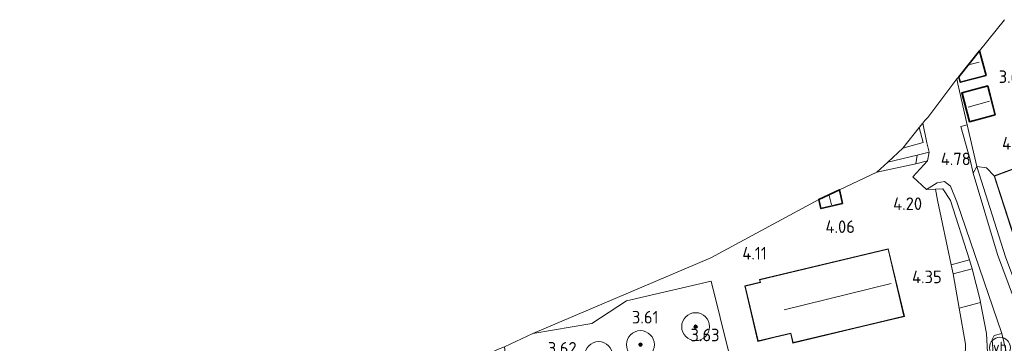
# Model space of a CAD drawing. Extents: x 141961 to 144947, y 416202 to 417778.
# Tile 28 of 122: x 142319 to 142460, y 417244 to 417290. Entities that reach past the tile are written whole.
import ezdxf
from ezdxf.enums import TextEntityAlignment as Align
from ezdxf.lldxf.tags import DXFTag

# ---------------------------------------------------------------- set-up
doc = ezdxf.new("R2010")
doc.units = 0
for name, color, linetype, lineweight in [('B-ME-GR-BOOM-S', 90, 'Continuous', 25), ('B-ME-GR-GRAS-GV', 60, 'Continuous', 13), ('B-ME-GR-HAAG-G', 90, 'GR-HAAG1', 13), ('B-ME-GR-STRUIK-GV', 90, 'Continuous', 13), ('B-ME-GW-TALUD_KRUIN-G', 90, 'Continuous', 18), ('B-ME-GW-TALUD_TEEN-G', 90, 'Continuous', 18), ('B-ME-IE-TERREINAFSCHEIDING_DOORGANG-G', 210, 'Continuous', 18), ('B-ME-IE-TERREINAFSCHEIDING_KUNSTMATIG_HEKWERK-G', 20, 'IE-TERREINAFSCHEIDING-KUNSTMATIG', 18), ('B-ME-KG-GRENS_OPNAME-G', 210, 'KG-OPNAME', 18), ('B-ME-KG-KADASTRAAL_DAKRAND-G', 170, 'Continuous', 18), ('B-ME-KG-KADASTRAAL_NOK-G', 10, 'Continuous', 18), ('B-ME-OG-BEBOUWING_SCHUUR-GV', 7, 'Continuous', 35), ('B-ME-OG-BEBOUWING_TRAP-GV', 7, 'Continuous', 18), ('B-ME-OG-BEBOUWING_WONINGBOUW-GV', 7, 'Continuous', 18), ('B-ME-OG-HOOGTEPUNT-S', 7, 'Continuous', 25), ('B-ME-OG-TERREIN_GROEN_TUIN-GV', 7, 'Continuous', 18), ('B-ME-VH-VERHARDING_ASFALT-GV', 252, 'Continuous', 18), ('B-ME-VH-VERHARDING_BETON-GV', 252, 'Continuous', 18), ('B-ME-VH-VERHARDING_STRAATBAKSTEEN-GV', 252, 'Continuous', 18), ('B-ME-VH-VERHARDING_TEGEL-GV', 252, 'Continuous', 18), ('B-ME-VW-VERKEERSTEKEN_DRAAGCONSTRUCTIE-S', 7, 'Continuous', 25)]:
    doc.layers.add(name, color=color, linetype=linetype, lineweight=lineweight)
doc.styles.add('NLCS-ISO', font='NLCS-ISO.ttf')
doc.styles.add('NLCS-ISO-ANNOTATIVE-T18', font='NLCS-ISO.ttf', dxfattribs={"height": 1.8})
doc.styles.get("Standard").update_dxf_attribs({"font": 'arial.ttf'})
doc.linetypes.add('GR-HAAG1', pattern='A,6,[176,NLCS.SHX,S=0.125,R=0,X=0,Y=0],-2', length=8)
doc.linetypes.add('IE-TERREINAFSCHEIDING-KUNSTMATIG', pattern='A,4,[82,NLCS.SHX,S=0.75,R=90,X=0,Y=0],4,-2', length=10)
tags = doc.linetypes.add('KG-OPNAME', pattern='A,5.5,-2,["O",Standard,S=1.8,R=0,X=-0.5,Y=-0.9],-2,5.5,-2,[5,NLCS.SHX,S=0.75,R=0,X=0,Y=0],-2', length=19).pattern_tags.tags
tags[6] = DXFTag(74, 10)

# ---------------------------------------------------------------- blocks, each defined once
blk = doc.blocks.new('SAL-HOOGTELABEL-SO')
at = {"color": 0, "linetype": 'ByBlock', "lineweight": -2, "style": 'NLCS-ISO-ANNOTATIVE-T18'}
blk.add_attdef('HOOGTE', text='', height=1.8, dxfattribs=at).set_placement((2.79, 0), align=Align.RIGHT)
blk = doc.blocks.new('SGR-BOOM_01-SO')
at = {"linetype": 'ByBlock', "lineweight": 18}
h = blk.add_hatch(color=0, dxfattribs=at)
h.dxf.hatch_style = 1
edge = h.paths.add_edge_path()
edge.add_arc((0, 0), 0.25, 0, 360)
at = {"color": 0, "linetype": 'ByBlock', "lineweight": 18}
for radius in [2, 0.25]:
    blk.add_circle((0, 0), radius, dxfattribs=at)
blk = doc.blocks.new('SIE-WEG_PAAL_VERKEERSBORD-SO')
at = {"color": 0, "linetype": 'ByBlock', "lineweight": 18}
blk.add_circle((0, 0), 1.5, dxfattribs=at)
at = {"color": 0, "linetype": 'ByBlock', "lineweight": 18, "style": 'NLCS-ISO'}
blk.add_text('vb', height=1.5, dxfattribs=at).set_placement((0, 0.13), align=Align.MIDDLE_CENTER)

msp = doc.modelspace()

# ---------------------------------------------------------------- linework, layer by layer
at = {"layer": 'B-ME-GR-GRAS-GV'}
for points in [[(142461.44, 417250.49, 6.24), (142459.19, 417256.64, 5.73), (142455.69, 417268.28, 4.98), (142456.2, 417269.25, 4.72), (142460.31, 417256.3, 5.84)], [(142457.87, 417239.9, 6.84), (142457.6, 417245.31, 6.38), (142456.73, 417249.76, 6.01), (142456.67, 417250.07, 5.99), (142455.53, 417254.59, 5.62), (142455.13, 417255.86, 5.54), (142452.44, 417264.35, 5.03), (142451.35, 417266.01, 4.82), (142450.26, 417265.99, 4.48), (142448.98, 417265.95, 4.5), (142450.51, 417266.9, 4.68), (142451.56, 417267.1, 4.82), (142452.43, 417266.41, 4.97), (142453.34, 417264.18, 5.16), (142459.77, 417245.31, 6.54), (142458.71, 417245.01, 6.46), (142458.4, 417244.47, 6.54), (142458.52, 417243.14, 6.62)]]:
    msp.add_polyline3d(points, dxfattribs=at)
for points in [[(142455.13, 417255.86, 5.54), (142452.52, 417255.14, 4.39), (142450.56, 417264.43, 4.37), (142450.26, 417265.99, 4.48), (142451.35, 417266.01, 4.82), (142452.44, 417264.35, 5.03)], [(142456.73, 417249.76, 6.01), (142453.68, 417248.95, 4.45), (142452.79, 417253.88, 4.39), (142455.53, 417254.59, 5.62), (142456.67, 417250.07, 5.99)], [(142411.7, 417233.79, 4.06), (142411.75, 417231.94, 4.06), (142411.59, 417232.04, 4.09), (142407.32, 417231.97, 4.09), (142403.6, 417231.91, 4.09), (142400.02, 417232.14, 4.17), (142389.93, 417230.52, 4.17), (142388.45, 417243.4, 4.06), (142392.52, 417245.3, 4.1), (142400.98, 417246.75, 4), (142405.99, 417249.97, 3.96), (142418.09, 417252.82, 3.97), (142421.99, 417237.2, 4.02), (142415.24, 417235.58, 3.99), (142414.63, 417233.87, 4.06)], [(142453.94, 417233.37, 7.27), (142439.74, 417226.49, 7.3), (142437.63, 417232.02, 4.27), (142450.63, 417238.09, 4.14), (142452.92, 417239.54, 4.28), (142453.97, 417240.79, 4.46), (142454.53, 417242.02, 4.51), (142454.6, 417243.79, 4.51), (142453.68, 417248.95, 4.45), (142456.73, 417249.76, 6.01), (142457.6, 417245.31, 6.38), (142457.87, 417239.9, 6.84), (142457.43, 417237.77, 6.93), (142456.77, 417236.07, 7.03), (142455.82, 417234.71, 7.21)]]:
    msp.add_polyline3d(points, close=True, dxfattribs=at)
at = {"layer": 'B-ME-GR-HAAG-G'}
for points in [[(142455.13, 417255.86, 5.54), (142452.52, 417255.14, 4.39)], [(142452.79, 417253.88, 4.39), (142455.53, 417254.59, 5.62)]]:
    msp.add_polyline3d(points, dxfattribs=at)
at = {"layer": 'B-ME-GR-STRUIK-GV'}
for points in [[(142447.48, 417269.63, 4.61), (142441.85, 417268.4, 4.4), (142443.43, 417269.86, 4.51), (142447.67, 417270.87, 4.52)], [(142459.69, 417236.47, 7.22), (142458.12, 417234.87, 7.23), (142457.68, 417235.03, 7.23), (142457.45, 417235.4, 7.2), (142457.47, 417235.66, 7.15), (142458.45, 417238.13, 7.08), (142458.71, 417240.15, 6.89), (142458.52, 417243.14, 6.62), (142458.4, 417244.47, 6.54), (142458.71, 417245.01, 6.46), (142459.77, 417245.31, 6.54), (142460.93, 417240.53, 7.01), (142460.59, 417238.2, 7.14)]]:
    msp.add_polyline3d(points, close=True, dxfattribs=at)
at = {"layer": 'B-ME-GW-TALUD_KRUIN-G'}
for points in [[(142455.53, 417254.59, 5.62), (142455.13, 417255.86, 5.54), (142452.44, 417264.35, 5.03), (142451.35, 417266.01, 4.82), (142450.26, 417265.99, 4.48)], [(142456.73, 417249.76, 6.01), (142456.67, 417250.07, 5.99), (142455.53, 417254.59, 5.62)]]:
    msp.add_polyline3d(points, dxfattribs=at)
at = {"layer": 'B-ME-GW-TALUD_TEEN-G'}
for points in [[(142458.68, 417267.9, 4.3), (142457.57, 417269.04, 4.51), (142456.2, 417269.25, 4.72)], [(142450.26, 417265.99, 4.48), (142450.56, 417264.43, 4.37), (142452.52, 417255.14, 4.39), (142452.79, 417253.88, 4.39), (142453.68, 417248.95, 4.45), (142454.6, 417243.79, 4.51), (142454.53, 417242.02, 4.51), (142453.97, 417240.79, 4.46), (142452.92, 417239.54, 4.28), (142450.63, 417238.09, 4.14), (142437.63, 417232.02, 4.27), (142423.78, 417225.7, 4.18), (142416.9, 417222.56, 4.34)]]:
    msp.add_polyline3d(points, dxfattribs=at)
at = {"layer": 'B-ME-IE-TERREINAFSCHEIDING_DOORGANG-G'}
msp.add_polyline3d([(142453.73, 417280.01, 4.54), (142453.49, 417281.08, 4.53)], dxfattribs=at)
at = {"layer": 'B-ME-IE-TERREINAFSCHEIDING_KUNSTMATIG_HEKWERK-G'}
for points in [[(142453.49, 417281.08, 4.53), (142453.33, 417281.78, 4.51)], [(142454.8, 417275.18, 4.63), (142453.73, 417280.01, 4.54)], [(142446.8, 417272.21, 4.54), (142445.6, 417271.86, 4.49)], [(142441.85, 417268.4, 4.4), (142447.48, 417269.63, 4.61)], [(142456.2, 417269.25, 4.72), (142460.31, 417256.3, 5.84), (142461.66, 417252.69, 5.94)], [(142392.52, 417245.3, 4.1), (142400.98, 417246.75, 4), (142405.99, 417249.97, 3.96), (142418.09, 417252.82, 3.97), (142421.99, 417237.2, 4.02), (142415.24, 417235.58, 3.99), (142414.63, 417233.87, 4.06)], [(142456.73, 417249.76, 6.01), (142457.6, 417245.31, 6.38), (142457.87, 417239.9, 6.84), (142457.43, 417237.77, 6.93), (142456.77, 417236.07, 7.03), (142455.82, 417234.71, 7.21), (142453.94, 417233.37, 7.27), (142439.74, 417226.49, 7.3), (142418.94, 417216.9, 7.22)], [(142456.73, 417249.76, 6.01), (142453.68, 417248.95, 4.45)]]:
    msp.add_polyline3d(points, dxfattribs=at)
at = {"layer": 'B-ME-KG-GRENS_OPNAME-G'}
msp.add_polyline3d([(142460.17, 417290.25, 3.81), (142456.6, 417285.81, 4.3), (142453.61, 417282.09, 4.3), (142453.33, 417281.78, 4.51), (142449.17, 417276.27, 4.55), (142448.76, 417275.8, 4.51), (142448.44, 417275.45, 4.57), (142447.92, 417274.81, 4.5), (142445.6, 417271.86, 4.49), (142443.43, 417269.86, 4.51), (142441.85, 417268.4, 4.4), (142436.5, 417265.9, 4.18), (142433.54, 417264.51, 4.18), (142418.04, 417256.17, 4), (142392.52, 417245.3, 4.1), (142388.45, 417243.4, 4.06), (142387.47, 417243.01, 4.05), (142387.01, 417242.77, 4.03), (142384.49, 417241.74, 4.05), (142383.15, 417241.23, 4.06), (142360.18, 417230.32, 3.63), (142273.58, 417189.01, 2.21)], dxfattribs=at)
at = {"layer": 'B-ME-KG-KADASTRAAL_DAKRAND-G'}
for points in [[(142456.58, 417285.66, 6.03), (142457.48, 417282.31, 6.12), (142453.86, 417281.35, 6.08), (142453.67, 417282.04, 6.11)], [(142436.5, 417265.66, 5.89), (142436.9, 417263.99, 5.89), (142433.88, 417263.27, 5.89), (142433.61, 417264.39, 5.88)]]:
    msp.add_polyline3d(points, dxfattribs=at)
for points in [[(142455.18, 417275.71, 6.08), (142454.13, 417279.77, 6.11), (142457.73, 417280.71, 6.06), (142458.79, 417276.65, 6.1)], [(142461.6, 417259.07, 6.41), (142458.74, 417267.87, 6.41), (142465.66, 417270.42, 6.41), (142465.95, 417269.64, 6.41), (142468.23, 417270.5, 6.41), (142465.89, 417275.55, 6.16), (142466.53, 417275.85, 6.16), (142465.73, 417277.62, 5.96), (142472.91, 417280.89, 5.96), (142473.77, 417278.99, 6.16), (142476.26, 417273.52, 6.16), (142472.92, 417272.33, 6.41), (142475.48, 417265.42, 6.41), (142473.02, 417264.51, 6.41), (142468.54, 417262.85, 6.41), (142468.94, 417261.78, 6.41)], [(142429.87, 417244, 7.99), (142429.55, 417245.36, 9.31), (142427.27, 417244.82, 9.31), (142424.86, 417244.25, 6.9), (142422.99, 417252.11, 6.9), (142425.18, 417252.63, 7.99), (142425.08, 417253.02, 7.99), (142443.47, 417257.4, 7.99), (142445.76, 417247.78, 7.99), (142439.74, 417246.35, 7.99)]]:
    msp.add_polyline3d(points, close=True, dxfattribs=at)
at = {"layer": 'B-ME-KG-KADASTRAAL_NOK-G'}
for points in [[(142455.2, 417283.84, 6.75), (142456.55, 417284.19, 6.75)], [(142458, 417278.59, 6.8), (142454.98, 417277.74, 6.83)], [(142435.36, 417263.74, 6.63), (142435.03, 417265.07, 6.63)], [(142428.59, 417248.68, 12.72), (142443.94, 417252.48, 12.73)]]:
    msp.add_polyline3d(points, dxfattribs=at)
at = {"layer": 'B-ME-OG-BEBOUWING_SCHUUR-GV'}
for points in [[(142457.54, 417282.28, 4.3), (142453.82, 417281.29, 4.3), (142453.61, 417282.09, 4.3), (142456.6, 417285.81, 4.3)], [(142458.85, 417276.61, 4.26), (142455.15, 417275.65, 4.26), (142454.07, 417279.8, 4.26), (142457.77, 417280.77, 4.26)], [(142436.96, 417263.95, 4.18), (142433.84, 417263.21, 4.18), (142433.54, 417264.51, 4.18), (142436.5, 417265.9, 4.18)]]:
    msp.add_polyline3d(points, close=True, dxfattribs=at)
at = {"layer": 'B-ME-OG-BEBOUWING_TRAP-GV'}
msp.add_polyline3d([(142455.53, 417254.59, 5.62), (142452.79, 417253.88, 4.39), (142452.52, 417255.14, 4.39), (142455.13, 417255.86, 5.54)], close=True, dxfattribs=at)
at = {"layer": 'B-ME-OG-BEBOUWING_WONINGBOUW-GV'}
for points in [[(142472.98, 417272.3, 3.71), (142475.54, 417265.39, 3.71), (142473.04, 417264.46, 3.71), (142468.61, 417262.82, 3.71), (142469, 417261.75, 3.71), (142462.96, 417259.52, 3.71), (142461.57, 417259, 4.61), (142458.68, 417267.9, 4.3), (142465.69, 417270.49, 3.71), (142465.98, 417269.71, 3.71), (142468.17, 417270.53, 3.71), (142465.82, 417275.58, 3.71), (142466.47, 417275.87, 3.71), (142465.66, 417277.65, 3.71), (142472.93, 417280.95, 3.71), (142473.82, 417279.01, 3.71), (142476.33, 417273.49, 3.71)], [(142439.76, 417246.3, 4.2), (142429.83, 417243.94, 4.2), (142429.51, 417245.3, 4.2), (142427.28, 417244.77, 4.2), (142424.82, 417244.19, 4.2), (142422.93, 417252.15, 4.2), (142425.12, 417252.67, 4.2), (142425.02, 417253.05, 4.2), (142443.51, 417257.46, 4.2), (142445.82, 417247.75, 4.2)]]:
    msp.add_polyline3d(points, close=True, dxfattribs=at)
at = {"layer": 'B-ME-OG-TERREIN_GROEN_TUIN-GV'}
for points in [[(142465.69, 417270.49, 3.71), (142458.68, 417267.9, 4.3), (142457.57, 417269.04, 4.51), (142456.2, 417269.25, 4.72), (142454.8, 417275.18, 4.63), (142453.73, 417280.01, 4.54), (142453.49, 417281.08, 4.53), (142453.33, 417281.78, 4.51), (142453.61, 417282.09, 4.3), (142453.82, 417281.29, 4.3), (142457.54, 417282.28, 4.3), (142456.6, 417285.81, 4.3), (142460.17, 417290.25, 3.81)], [(142421.99, 417237.2, 4.02), (142418.09, 417252.82, 3.97), (142405.99, 417249.97, 3.96), (142400.98, 417246.75, 4), (142392.52, 417245.3, 4.1), (142418.04, 417256.17, 4), (142433.54, 417264.51, 4.18), (142433.84, 417263.21, 4.18), (142436.96, 417263.95, 4.18), (142436.5, 417265.9, 4.18), (142441.85, 417268.4, 4.4), (142447.48, 417269.63, 4.61), (142449.13, 417270.03, 4.61), (142447.01, 417267.73, 4.34), (142448.98, 417265.95, 4.5), (142450.26, 417265.99, 4.48), (142450.56, 417264.43, 4.37), (142452.52, 417255.14, 4.39), (142452.79, 417253.88, 4.39), (142453.68, 417248.95, 4.45), (142454.6, 417243.79, 4.51)]]:
    msp.add_polyline3d(points, dxfattribs=at)
for points in [[(142454.07, 417279.8, 4.26), (142455.15, 417275.65, 4.26), (142458.85, 417276.61, 4.26), (142457.77, 417280.77, 4.26)], [(142446.8, 417272.21, 4.54), (142445.6, 417271.86, 4.49), (142447.92, 417274.81, 4.5), (142448.51, 417272.68, 4.54)], [(142458.68, 417267.9, 4.3), (142461.57, 417259, 4.61), (142462.96, 417259.52, 3.71), (142464.04, 417256.45, 4.12), (142466.61, 417254.51, 4.21), (142461.66, 417252.69, 5.94), (142460.31, 417256.3, 5.84), (142456.2, 417269.25, 4.72), (142457.57, 417269.04, 4.51)], [(142425.02, 417253.05, 4.2), (142425.12, 417252.67, 4.2), (142422.93, 417252.15, 4.2), (142424.82, 417244.19, 4.2), (142427.28, 417244.77, 4.2), (142429.51, 417245.3, 4.2), (142429.83, 417243.94, 4.2), (142439.76, 417246.3, 4.2), (142445.82, 417247.75, 4.2), (142443.51, 417257.46, 4.2)]]:
    msp.add_polyline3d(points, close=True, dxfattribs=at)
at = {"layer": 'B-ME-VH-VERHARDING_ASFALT-GV'}
msp.add_polyline3d([(142460.93, 417240.53, 7.01), (142459.77, 417245.31, 6.54), (142453.34, 417264.18, 5.16), (142452.43, 417266.41, 4.97), (142451.56, 417267.1, 4.82), (142450.51, 417266.9, 4.68), (142448.98, 417265.95, 4.5), (142447.01, 417267.73, 4.34), (142449.13, 417270.03, 4.61), (142449.36, 417271.27, 4.52), (142449.04, 417272.6, 4.56), (142448.44, 417275.45, 4.57), (142448.76, 417275.8, 4.51), (142449.17, 417276.27, 4.55), (142453.33, 417281.78, 4.51), (142453.49, 417281.08, 4.53), (142453.73, 417280.01, 4.54), (142454.8, 417275.18, 4.63), (142453.89, 417274.96, 4.62), (142455.26, 417270.17, 4.88), (142455.69, 417268.28, 4.98), (142459.19, 417256.64, 5.73), (142461.44, 417250.49, 6.24)], dxfattribs=at)
at = {"layer": 'B-ME-VH-VERHARDING_BETON-GV'}
msp.add_polyline3d([(142449.13, 417270.03, 4.61), (142447.48, 417269.63, 4.61), (142447.67, 417270.87, 4.52), (142449.36, 417271.27, 4.52)], close=True, dxfattribs=at)
at = {"layer": 'B-ME-VH-VERHARDING_STRAATBAKSTEEN-GV'}
msp.add_polyline3d([(142456.2, 417269.25, 4.72), (142455.69, 417268.28, 4.98), (142455.26, 417270.17, 4.88), (142453.89, 417274.96, 4.62), (142454.8, 417275.18, 4.63)], close=True, dxfattribs=at)
at = {"layer": 'B-ME-VH-VERHARDING_TEGEL-GV'}
msp.add_polyline3d([(142447.67, 417270.87, 4.52), (142443.43, 417269.86, 4.51), (142445.6, 417271.86, 4.49), (142446.8, 417272.21, 4.54), (142448.51, 417272.68, 4.54), (142447.92, 417274.81, 4.5), (142448.44, 417275.45, 4.57), (142449.04, 417272.6, 4.56), (142449.36, 417271.27, 4.52)], close=True, dxfattribs=at)

# ---------------------------------------------------------------- block references
at = {"layer": 'B-ME-GR-BOOM-S'}
for p in [(142415.88, 417246.29, 3.83), (142407.97, 417243.72, 3.84), (142401.98, 417242.15, 3.82)]:
    msp.add_blockref('SGR-BOOM_01-SO', p, dxfattribs=at)
at = {"layer": 'B-ME-OG-HOOGTEPUNT-S'}
for p, values in [((142460.37, 417281.19, 3.61), {'HOOGTE': '3.61'}), ((142461.27, 417271.65, 4.09), {'HOOGTE': '4.09'}), ((142452.54, 417269.42, 4.78), {'HOOGTE': '4.78'}), ((142445.56, 417263, 4.2), {'HOOGTE': '4.20'}), ((142435.93, 417259.71, 4.06), {'HOOGTE': '4.06'}), ((142423.3, 417255.9, 4.11), {'HOOGTE': '4.11'}), ((142448.38, 417252.52, 4.35), {'HOOGTE': '4.35'}), ((142407.77, 417246.75, 3.61), {'HOOGTE': '3.61'}), ((142416.52, 417244.2, 3.62), {'HOOGTE': '3.63'}), ((142396.03, 417242.29, 3.62), {'HOOGTE': '3.62'})]:
    msp.add_blockref('SAL-HOOGTELABEL-SO', p, dxfattribs=at).add_auto_attribs(values)
at = {"layer": 'B-ME-VW-VERKEERSTEKEN_DRAAGCONSTRUCTIE-S'}
msp.add_blockref('SIE-WEG_PAAL_VERKEERSBORD-SO', (142459.52, 417243.27, 6.73), dxfattribs=at)

doc.saveas('drawing.dxf')
